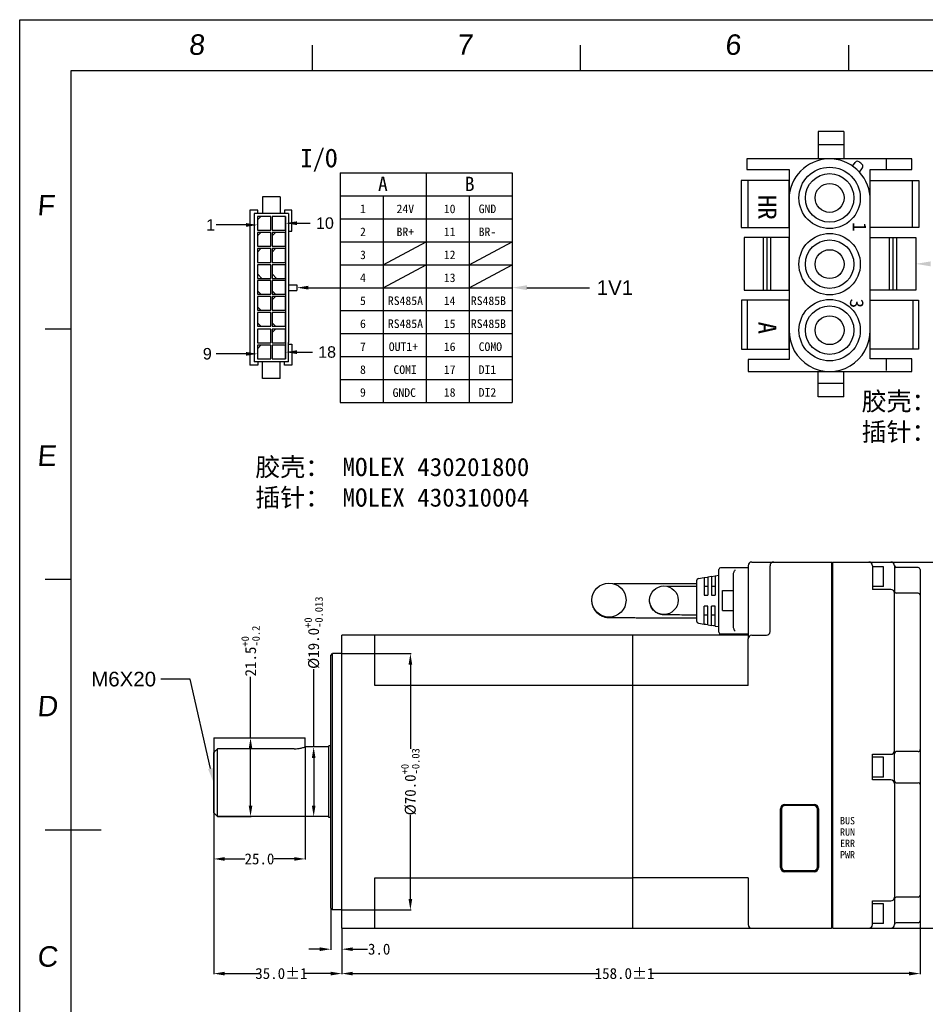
# Model space of a CAD drawing. Header units: millimetres. Extents: x 2650 to 3282, y 1607 to 2049.
# Tile 17 of 19: x 2650 to 2897, y 1780 to 2049. Entities that reach past the tile are written whole.
import ezdxf
from ezdxf import colors
from ezdxf.entities.mleader import LeaderData, LeaderLine
from ezdxf.enums import TextEntityAlignment as Align
from ezdxf.math import Vec2, Vec3

# ---------------------------------------------------------------- set-up
doc = ezdxf.new("R2010")
doc.units = ezdxf.units.MM
for name, color, linetype in [('0 @ 1', 7, 'Continuous'), ('_59898', 7, 'Continuous'), ('_9112', 7, 'Continuous'), ('_9568', 7, 'Continuous'), ('RAHMEN025', 7, 'Continuous'), ('图框', 5, 'Continuous'), ('标注', 4, 'Continuous')]:
    doc.layers.add(name, color=color, linetype=linetype)
doc.styles.get("Standard").update_dxf_attribs({"font": 'arial.ttf'})
doc.styles.add('style1', font='SimSun.ttf', dxfattribs={"height": 5})
doc.dimstyles.new('STANDARD$3', dxfattribs={"dimscale": 0, "dimtxt": 3.5, "dimasz": 2.5, "dimexe": 2, "dimexo": 0, "dimtad": 1, "dimtoh": 1, "dimdec": 4, "dimdsep": 46, "dimtxsty": 'Standard', "dimcen": 0.09, "dimclrd": 2, "dimclre": 2, "dimclrt": 3, "dimadec": 8, "dimazin": 2, "dimtfac": 1, "dimtdec": 4, "dimtmove": 0, "dimatfit": 3, "dimfxl": 1, "dimtolj": 1, "dimtzin": 0, "dimarcsym": 0})

# ---------------------------------------------------------------- blocks, each defined once
blk = doc.blocks.new('biaozhuntukuang-08')
at = {"layer": '图框'}
for p, q in [((3152.68, 168.32), (3152.68, -41.7)), ((3449.68, 168.32), (3152.68, 168.32))]:
    blk.add_line(p, q, dxfattribs=at)
at = {"layer": '标注', "color": 1}
for p, q in [((3145.61, -48.77), (3145.61, 175.39)), ((3145.61, 175.39), (3456.75, 175.39)), ((3186.1, 171.86), (3186.1, 168.32)), ((3223.22, 171.86), (3223.22, 168.32)), ((3260.35, 171.86), (3260.35, 168.32)), ((3149.14, 132.61), (3152.68, 132.61)), ((3149.14, 97.96), (3152.68, 97.96)), ((3149.14, 63.31), (3156.91, 63.31))]:
    blk.add_line(p, q, dxfattribs=at)
at = {"layer": 'RAHMEN025', "style": 'style1', "flags": 4}
for tag, p in [('设计', (3373.77, -23.48)), ('设计人', (3384.66, -23.48)), ('设计日期', (3395.48, -23.48)), ('审核', (3373.77, -28.72)), ('审核人', (3384.66, -28.72)), ('审核日期', (3395.48, -28.72)), ('确认', (3373.77, -33.96)), ('确认人', (3384.66, -33.96)), ('确认日期', (3395.48, -33.96)), ('图号', (3405.93, -33.78)), ('比例', (3405.93, -39.03)), ('重量', (3437.39, -39.06)), ('版本', (3343.3, -39.21)), ('标记', (3352.64, -39.21)), ('日期', (3362.11, -39.21)), ('姓名', (3367.25, -39.21)), ('线性', (3373.77, -39.21)), ('工艺', (3389.51, -39.21)), ('数量', (3421.38, -39.21))]:
    blk.add_attdef(tag, text='', height=1.5, dxfattribs=at).set_placement(p, align=Align.MIDDLE_CENTER)
at = {"layer": 'RAHMEN025', "color": 5, "style": 'style1', "width": 0.8, "flags": 4}
blk.add_attdef('PARTNUMBER', text='', height=2.12, dxfattribs=at).set_placement((3423.42, -34.16), align=Align.MIDDLE_CENTER)
at = {"layer": '图框', "style": 'style1'}
for tag, width, p in [('深圳步进科技有限公司', 0.6, (3426.93, -10.11)), ('PARTNAME', 0.8, (3427.04, -23.57))]:
    blk.add_attdef(tag, text='', height=4.24, dxfattribs=dict(at, width=width)).set_placement(p, align=Align.MIDDLE)
at = {"layer": '图框', "style": 'style1', "width": 0.5, "flags": 4}
for tag, p in [('MATERIAL', (3389.65, -7.62)), ('SURFACE', (3389.65, -12.97)), ('GENERAL-TOLERANCE', (3389.65, -18.18)), ('VERSION3', (3343.16, -23.48)), ('MARK3', (3352.56, -23.48)), ('DATE3', (3362.12, -23.48)), ('NAME3', (3367.31, -23.48)), ('VERSION2', (3343.16, -28.72)), ('MARK2', (3352.56, -28.72)), ('DATE2', (3362.12, -28.72)), ('NAME2', (3367.35, -28.72)), ('VERSION1', (3343.16, -33.96)), ('MARK1', (3352.56, -33.96)), ('DATE1', (3362.12, -33.96)), ('NAME1', (3367.35, -33.96)), ('SCALE', (3413.95, -39.21)), ('QUANTITY', (3430.07, -39.21)), ('WEIGHT', (3445.5, -39.08))]:
    blk.add_attdef(tag, text='', height=1.5, dxfattribs=at).set_placement(p, align=Align.MIDDLE_CENTER)
at = {"layer": '标注', "color": 1, "oblique": 5}
for s, p in [('8', (3168.98, 170.53)), ('7', (3206.1, 170.53)), ('6', (3243.23, 170.53)), ('F', (3147.99, 148.3)), ('E', (3147.99, 113.65)), ('D', (3147.99, 79)), ('C', (3147.99, 44.35))]:
    blk.add_text(s, height=2.83, dxfattribs=at).set_placement(p)
blk = doc.blocks.new('*D313')
at = {"color": 0, "linetype": 'Continuous', "lineweight": -2}
for p, q in [((2895.84, 1809.81), (2895.84, 1788.31)), ((2737.84, 1800.81), (2737.84, 1788.31)), ((2740.84, 1788.49), (2808.05, 1788.49)), ((2892.84, 1788.49), (2822.12, 1788.49))]:
    blk.add_line(p, q, dxfattribs=at)
at = {"color": 0}
for points in [[(2740.84, 1788.99), (2740.84, 1787.99), (2737.84, 1788.49)], [(2892.84, 1787.99), (2892.84, 1788.99), (2895.84, 1788.49)]]:
    blk.add_solid(points, dxfattribs=at)
at = {"layer": 'Defpoints', "color": 0}
for p in [(2895.84, 1809.87), (2737.84, 1800.87), (2895.84, 1788.49)]:
    blk.add_point(p, dxfattribs=at)
at = {"color": 0, "insert": (2815.09, 1790.02), "char_height": 3, "attachment_point": 2, "style": 'style1'}
blk.add_mtext('\\A1;158.0±1', dxfattribs=at)
blk = doc.blocks.new('_None')
blk = doc.blocks.new('*D314')
at = {"color": 0, "linetype": 'Continuous', "lineweight": -2}
for p, q in [((2702.84, 1832.31), (2702.84, 1788.31)), ((2737.84, 1800.81), (2737.84, 1788.31)), ((2705.84, 1788.49), (2715.32, 1788.49)), ((2734.84, 1788.49), (2727.35, 1788.49))]:
    blk.add_line(p, q, dxfattribs=at)
at = {"color": 0}
for points in [[(2705.84, 1788.99), (2705.84, 1787.99), (2702.84, 1788.49)], [(2734.84, 1787.99), (2734.84, 1788.99), (2737.84, 1788.49)]]:
    blk.add_solid(points, dxfattribs=at)
at = {"layer": 'Defpoints', "color": 0}
for p in [(2702.84, 1832.37), (2737.84, 1800.87), (2702.84, 1788.49)]:
    blk.add_point(p, dxfattribs=at)
at = {"color": 0, "insert": (2721.34, 1790.02), "char_height": 3, "attachment_point": 2, "style": 'style1'}
blk.add_mtext('\\A1;35.0±1', dxfattribs=at)
blk = doc.blocks.new('*D315')
at = {"color": 0, "linetype": 'Continuous', "lineweight": -2}
for p, q in [((2712.91, 1852.87), (2712.91, 1869.53)), ((2702.9, 1852.87), (2713.09, 1852.87)), ((2712.91, 1834.37), (2712.91, 1849.87)), ((2703.9, 1831.37), (2713.09, 1831.37))]:
    blk.add_line(p, q, dxfattribs=at)
at = {"color": 0}
for points in [[(2713.41, 1849.87), (2712.41, 1849.87), (2712.91, 1852.87)], [(2712.41, 1834.37), (2713.41, 1834.37), (2712.91, 1831.37)]]:
    blk.add_solid(points, dxfattribs=at)
at = {"layer": 'Defpoints', "color": 0}
for p in [(2702.84, 1852.87), (2712.91, 1852.87), (2703.84, 1831.37)]:
    blk.add_point(p, dxfattribs=at)
at = {"color": 0, "insert": (2710.39, 1869.62), "char_height": 3, "attachment_point": 1, "rotation": 90, "style": 'style1'}
blk.add_mtext('\\A1;21.5{\\H0.7x;\\S+0^ -0.2;}', dxfattribs=at)
blk = doc.blocks.new('*D316')
at = {"color": 0, "linetype": 'Continuous', "lineweight": -2}
for p, q in [((2730.16, 1850.37), (2730.16, 1871.6)), ((2734.27, 1850.37), (2729.98, 1850.37)), ((2730.16, 1847.37), (2730.16, 1834.37)), ((2734.27, 1831.37), (2729.98, 1831.37))]:
    blk.add_line(p, q, dxfattribs=at)
at = {"color": 0}
for points in [[(2730.66, 1847.37), (2729.66, 1847.37), (2730.16, 1850.37)], [(2729.66, 1834.37), (2730.66, 1834.37), (2730.16, 1831.37)]]:
    blk.add_solid(points, dxfattribs=at)
at = {"layer": 'Defpoints', "color": 0}
for p in [(2734.34, 1850.37), (2730.16, 1831.37), (2734.34, 1831.37)]:
    blk.add_point(p, dxfattribs=at)
at = {"color": 0, "insert": (2727.6, 1871.69), "char_height": 3, "attachment_point": 1, "rotation": 90, "style": 'style1'}
blk.add_mtext('\\A1;%%C19.0{\\H0.7x;\\S+0^ -0.013;}', dxfattribs=at)
blk = doc.blocks.new('*D317')
at = {"color": 0, "linetype": 'Continuous', "lineweight": -2}
for p, q in [((2737.9, 1875.87), (2756.76, 1875.87)), ((2756.58, 1872.87), (2756.58, 1849.86)), ((2756.58, 1808.87), (2756.58, 1831.88)), ((2737.9, 1805.87), (2756.76, 1805.87))]:
    blk.add_line(p, q, dxfattribs=at)
at = {"color": 0}
for points in [[(2757.08, 1872.87), (2756.08, 1872.87), (2756.58, 1875.87)], [(2756.08, 1808.87), (2757.08, 1808.87), (2756.58, 1805.87)]]:
    blk.add_solid(points, dxfattribs=at)
at = {"layer": 'Defpoints', "color": 0}
for p in [(2737.84, 1875.87), (2737.84, 1805.87), (2756.58, 1805.87)]:
    blk.add_point(p, dxfattribs=at)
at = {"color": 0, "insert": (2754.02, 1840.87), "char_height": 3, "attachment_point": 2, "rotation": 90, "style": 'style1'}
blk.add_mtext('\\A1;%%C70.0{\\H0.7x;\\S+0^ -0.03;}', dxfattribs=at)
blk = doc.blocks.new('*D318')
at = {"color": 0, "linetype": 'Continuous', "lineweight": -2}
for p, q in [((2881.9, 1900.87), (2902.78, 1900.87)), ((2902.6, 1897.87), (2902.6, 1855.76)), ((2902.6, 1803.87), (2902.6, 1845.75)), ((2887.9, 1800.87), (2902.78, 1800.87))]:
    blk.add_line(p, q, dxfattribs=at)
at = {"color": 0}
for points in [[(2903.1, 1897.87), (2902.1, 1897.87), (2902.6, 1900.87)], [(2902.1, 1803.87), (2903.1, 1803.87), (2902.6, 1800.87)]]:
    blk.add_solid(points, dxfattribs=at)
at = {"layer": 'Defpoints', "color": 0}
for p in [(2881.84, 1900.87), (2902.6, 1900.87), (2887.84, 1800.87)]:
    blk.add_point(p, dxfattribs=at)
at = {"color": 0, "insert": (2901.07, 1850.76), "char_height": 3, "attachment_point": 2, "rotation": 90, "style": 'style1'}
blk.add_mtext('\\A1;100.0', dxfattribs=at)
blk = doc.blocks.new('*D321')
at = {"color": 0, "linetype": 'Continuous', "lineweight": -2}
for p, q in [((2734.84, 1806.31), (2734.84, 1794.97)), ((2737.84, 1800.81), (2737.84, 1794.97)), ((2731.84, 1795.15), (2728.84, 1795.15)), ((2740.84, 1795.15), (2744.9, 1795.15))]:
    blk.add_line(p, q, dxfattribs=at)
at = {"color": 0}
for points in [[(2731.84, 1794.65), (2731.84, 1795.65), (2734.84, 1795.15)], [(2740.84, 1795.65), (2740.84, 1794.65), (2737.84, 1795.15)]]:
    blk.add_solid(points, dxfattribs=at)
at = {"layer": 'Defpoints', "color": 0}
for p in [(2734.84, 1806.37), (2737.84, 1800.87), (2734.84, 1795.15)]:
    blk.add_point(p, dxfattribs=at)
at = {"color": 0, "insert": (2744.99, 1796.68), "char_height": 3, "attachment_point": 1, "style": 'style1'}
blk.add_mtext('\\A1;3.0', dxfattribs=at)
blk = doc.blocks.new('*D926')
at = {"color": 0, "linetype": 'Continuous', "lineweight": -2}
for p, q in [((2727.84, 1850.31), (2727.84, 1819.62)), ((2702.84, 1848.76), (2702.84, 1819.62)), ((2705.84, 1819.8), (2711.33, 1819.8)), ((2724.84, 1819.8), (2719.34, 1819.8))]:
    blk.add_line(p, q, dxfattribs=at)
at = {"color": 0}
for points in [[(2705.84, 1820.3), (2705.84, 1819.3), (2702.84, 1819.8)], [(2724.84, 1819.3), (2724.84, 1820.3), (2727.84, 1819.8)]]:
    blk.add_solid(points, dxfattribs=at)
at = {"layer": 'Defpoints', "color": 0}
for p in [(2727.84, 1850.37), (2702.84, 1848.83), (2702.84, 1819.8)]:
    blk.add_point(p, dxfattribs=at)
at = {"color": 0, "insert": (2715.34, 1819.8), "char_height": 3, "attachment_point": 5, "style": 'style1'}
blk.add_mtext('\\A1;25.0', dxfattribs=at)

msp = doc.modelspace()

# ---------------------------------------------------------------- linework, layer by layer
for p, q in [((2874.99, 2018.47), (2867.99, 2018.47)), ((2867.99, 2018.47), (2867.99, 2010.95)), ((2874.99, 2018.47), (2874.99, 2010.9)), ((2874.99, 2014.82), (2867.99, 2014.82)), ((2893.59, 2010.95), (2848.49, 2010.95)), ((2848.49, 2010.95), (2848.49, 2008.08)), ((2877.39, 2008.99), (2878.12, 2010)), ((2879.28, 2007.34), (2880.1, 2008.47)), ((2886.58, 2011), (2886.58, 2008.14)), ((2893.59, 2008.08), (2893.59, 2010.95)), ((2848.49, 2008.08), (2860.07, 2008.08)), ((2860.07, 2008.08), (2860.07, 1956.17)), ((2882.18, 1956.35), (2882.18, 2008.08)), ((2882.2, 2008.08), (2893.59, 2008.08)), ((2848.8, 2004.98), (2848.8, 1992.19)), ((2893.66, 2004.98), (2893.66, 1992.19)), ((2720.99, 2000.56), (2716.16, 2000.56)), ((2716.16, 2000.56), (2716.16, 1996.07)), ((2720.99, 2000.56), (2720.99, 1996.05)), ((2714.94, 1996.97), (2712.74, 1996.97)), ((2712.74, 1996.97), (2712.74, 1954.62)), ((2723.25, 1996.07), (2713.94, 1996.07)), ((2713.94, 1996.07), (2713.94, 1955.52)), ((2718.42, 1995.26), (2714.8, 1995.26)), ((2715.72, 1995.26), (2714.8, 1994.32)), ((2714.8, 1995.26), (2714.8, 1991.52)), ((2714.94, 1996.07), (2714.94, 1996.97)), ((2716.18, 1996.07), (2714.94, 1996.07)), ((2718.42, 1991.52), (2718.42, 1995.26)), ((2722.44, 1995.26), (2718.82, 1995.26)), ((2718.82, 1995.26), (2718.82, 1991.52)), ((2724.19, 1996.92), (2722.18, 1996.92)), ((2722.18, 1996.92), (2722.18, 1996.09)), ((2722.44, 1991.52), (2722.44, 1995.26)), ((2722.44, 1995.26), (2722.44, 1956.33)), ((2723.25, 1996.07), (2723.25, 1960.86)), ((2724.19, 1991.22), (2724.19, 1996.92)), ((2714.8, 1991.52), (2718.42, 1991.52)), ((2718.42, 1990.86), (2714.8, 1990.86)), ((2714.8, 1990.86), (2714.8, 1987.12)), ((2715.72, 1990.86), (2714.8, 1989.91)), ((2718.42, 1987.12), (2718.42, 1990.86)), ((2718.82, 1991.52), (2722.44, 1991.52)), ((2722.44, 1990.86), (2718.82, 1990.86)), ((2718.82, 1990.86), (2718.82, 1987.12)), ((2719.74, 1990.86), (2718.82, 1989.91)), ((2722.44, 1987.12), (2722.44, 1990.86)), ((2723.23, 1991.22), (2724.19, 1991.22)), ((2714.8, 1987.12), (2718.42, 1987.12)), ((2718.82, 1987.12), (2722.44, 1987.12)), ((2852.92, 1989.48), (2852.92, 1975.1)), ((2853.92, 1989.48), (2853.92, 1975.1)), ((2854.92, 1989.48), (2854.92, 1975.1)), ((2887.43, 1989.48), (2887.43, 1975.1)), ((2888.43, 1989.48), (2888.43, 1975.1)), ((2889.43, 1989.48), (2889.43, 1975.1)), ((2718.42, 1986.44), (2714.8, 1986.44)), ((2714.8, 1986.44), (2714.8, 1982.7)), ((2715.72, 1986.44), (2714.8, 1985.49)), ((2718.42, 1982.7), (2718.42, 1986.44)), ((2722.44, 1986.44), (2718.82, 1986.44)), ((2718.82, 1986.44), (2718.82, 1982.7)), ((2719.74, 1986.44), (2718.82, 1985.49)), ((2722.44, 1982.7), (2722.44, 1986.44)), ((2714.8, 1982.7), (2718.42, 1982.7)), ((2718.42, 1982.05), (2714.8, 1982.05)), ((2714.8, 1982.05), (2714.8, 1978.31)), ((2718.42, 1978.31), (2718.42, 1982.05)), ((2718.82, 1982.7), (2722.44, 1982.7)), ((2722.44, 1982.05), (2718.82, 1982.05)), ((2718.82, 1982.05), (2718.82, 1978.31)), ((2722.44, 1978.31), (2722.44, 1982.05)), ((2716, 1978.31), (2714.8, 1979.54)), ((2720.02, 1978.31), (2718.82, 1979.54)), ((2714.8, 1978.31), (2718.42, 1978.31)), ((2718.42, 1977.76), (2714.8, 1977.76)), ((2714.8, 1977.76), (2714.8, 1974.02)), ((2718.42, 1974.02), (2718.42, 1977.76)), ((2718.82, 1978.31), (2722.44, 1978.31)), ((2722.44, 1977.76), (2718.82, 1977.76)), ((2718.82, 1977.76), (2718.82, 1974.02)), ((2722.44, 1974.02), (2722.44, 1977.76)), ((2723.25, 1976.58), (2725.6, 1976.58)), ((2725.6, 1976.58), (2725.6, 1975.01)), ((2715.72, 1974.02), (2714.8, 1974.97)), ((2714.8, 1974.02), (2718.42, 1974.02)), ((2719.74, 1974.02), (2718.82, 1974.97)), ((2718.82, 1974.02), (2722.44, 1974.02)), ((2723.25, 1975.01), (2725.6, 1975.01)), ((2718.42, 1973.37), (2714.8, 1973.37)), ((2714.8, 1973.37), (2714.8, 1969.64)), ((2718.42, 1969.64), (2718.42, 1973.37)), ((2722.44, 1973.37), (2718.82, 1973.37)), ((2718.82, 1973.37), (2718.82, 1969.64)), ((2719.74, 1973.37), (2718.82, 1972.43)), ((2722.44, 1969.64), (2722.44, 1973.37)), ((2848.61, 1972.39), (2848.61, 1959.04)), ((2893.85, 1972.39), (2893.85, 1959.04)), ((2715.72, 1969.64), (2714.8, 1970.58)), ((2714.8, 1969.64), (2718.42, 1969.64)), ((2718.42, 1969.02), (2714.8, 1969.02)), ((2714.8, 1969.02), (2714.8, 1965.28)), ((2718.42, 1965.28), (2718.42, 1969.02)), ((2718.82, 1969.64), (2722.44, 1969.64)), ((2722.44, 1969.02), (2718.82, 1969.02)), ((2718.82, 1969.02), (2718.82, 1965.28)), ((2722.44, 1965.28), (2722.44, 1969.02)), ((2715.72, 1965.28), (2714.8, 1966.23)), ((2715.72, 1965.28), (2714.8, 1966.23)), ((2719.74, 1965.28), (2718.82, 1966.23)), ((2714.8, 1965.28), (2718.42, 1965.28)), ((2718.42, 1964.45), (2714.8, 1964.45)), ((2714.8, 1964.45), (2714.8, 1960.71)), ((2718.42, 1960.71), (2718.42, 1964.45)), ((2718.82, 1965.28), (2722.44, 1965.28)), ((2722.44, 1964.45), (2718.82, 1964.45)), ((2718.82, 1964.45), (2718.82, 1960.71)), ((2719.74, 1964.45), (2718.82, 1963.51)), ((2722.44, 1960.71), (2722.44, 1964.45)), ((2714.8, 1960.71), (2718.42, 1960.71)), ((2718.42, 1960.06), (2714.8, 1960.06)), ((2714.8, 1960.06), (2714.8, 1956.33)), ((2715.72, 1960.06), (2714.8, 1959.12)), ((2718.42, 1956.33), (2718.42, 1960.06)), ((2718.82, 1960.71), (2722.44, 1960.71)), ((2722.44, 1960.06), (2718.82, 1960.06)), ((2718.82, 1960.06), (2718.82, 1956.33)), ((2722.44, 1956.33), (2722.44, 1960.06)), ((2723.23, 1960.37), (2724.19, 1960.37)), ((2723.25, 1955.52), (2723.25, 1960.86)), ((2724.19, 1960.37), (2724.19, 1954.66)), ((2714.94, 1954.62), (2712.74, 1954.62)), ((2723.25, 1955.52), (2713.94, 1955.52)), ((2714.8, 1956.33), (2718.42, 1956.33)), ((2716.18, 1955.52), (2714.94, 1955.52)), ((2714.94, 1955.52), (2714.94, 1954.62)), ((2716.16, 1951.03), (2716.16, 1955.52)), ((2718.82, 1956.33), (2722.44, 1956.33)), ((2720.99, 1951.03), (2720.99, 1955.54)), ((2722.18, 1954.66), (2722.18, 1955.5)), ((2724.19, 1954.66), (2722.18, 1954.66)), ((2860.07, 1956.17), (2848.87, 1956.17)), ((2848.87, 1956.17), (2848.87, 1952.9)), ((2893.59, 1956.35), (2882.2, 1956.35)), ((2886.57, 1956.15), (2886.57, 1953.16)), ((2893.59, 1952.9), (2893.59, 1956.35)), ((2848.87, 1952.9), (2893.59, 1952.9)), ((2867.99, 1945.95), (2867.99, 1952.9)), ((2874.99, 1945.95), (2874.99, 1952.9)), ((2720.99, 1951.03), (2716.16, 1951.03)), ((2874.99, 1949.59), (2867.99, 1949.59)), ((2874.99, 1945.95), (2867.99, 1945.95))]:
    msp.add_line(p, q)
at = {"color": 7}
for p, q in [((2737.36, 2007.15), (2784.4, 2007.15)), ((2737.36, 2007.15), (2737.36, 1944.43)), ((2760.88, 2007.15), (2760.88, 1944.43)), ((2784.4, 2007.15), (2784.4, 1944.43)), ((2737.36, 2000.88), (2760.88, 2000.88)), ((2749.12, 2000.88), (2749.12, 1944.43)), ((2760.88, 2000.88), (2784.4, 2000.88)), ((2772.64, 2000.88), (2772.64, 1944.43)), ((2772.64, 2000.88), (2772.64, 1944.43)), ((2784.4, 2000.88), (2784.4, 1944.43)), ((2737.36, 1994.61), (2760.88, 1994.61)), ((2760.88, 1994.61), (2784.4, 1994.61)), ((2737.36, 1988.34), (2760.88, 1988.34)), ((2749.12, 1982.07), (2760.88, 1988.34)), ((2760.88, 1988.34), (2784.4, 1988.34)), ((2772.64, 1982.07), (2784.4, 1988.34)), ((2737.36, 1982.07), (2760.88, 1982.07)), ((2749.12, 1975.79), (2760.88, 1982.07)), ((2760.88, 1982.07), (2784.4, 1982.07)), ((2772.64, 1975.79), (2784.4, 1982.07)), ((2737.36, 1975.79), (2760.88, 1975.79)), ((2760.88, 1975.79), (2784.4, 1975.79)), ((2737.36, 1969.52), (2760.88, 1969.52)), ((2760.88, 1969.52), (2784.4, 1969.52)), ((2737.36, 1963.25), (2760.88, 1963.25)), ((2760.88, 1963.25), (2784.4, 1963.25)), ((2737.36, 1956.98), (2760.88, 1956.98)), ((2760.88, 1956.98), (2784.4, 1956.98)), ((2737.36, 1950.71), (2760.88, 1950.71)), ((2760.88, 1950.71), (2784.4, 1950.71)), ((2737.36, 1944.43), (2760.88, 1944.43)), ((2760.88, 1944.43), (2784.4, 1944.43))]:
    msp.add_line(p, q, dxfattribs=at)
at = {"color": 7, "linetype": 'ByBlock', "lineweight": -2}
msp.add_line((2737.36, 1975.79), (2737.36, 1975.79), dxfattribs=at)
at = {"color": 7, "linetype": 'Continuous'}
for p, q in [((2849.84, 1900.87), (2871.64, 1900.87)), ((2871.64, 1900.87), (2871.64, 1800.87)), ((2871.84, 1900.67), (2871.64, 1900.87)), ((2871.84, 1900.67), (2872.04, 1900.87)), ((2872.04, 1800.87), (2872.04, 1900.87)), ((2872.04, 1900.87), (2887.84, 1900.87)), ((2840.84, 1881.71), (2840.84, 1898.82)), ((2848.84, 1899.32), (2841.34, 1899.32)), ((2848.84, 1899.87), (2848.84, 1879.88)), ((2854.84, 1881.87), (2854.84, 1899.87)), ((2871.84, 1900.67), (2871.84, 1801.07)), ((2882.84, 1899.87), (2882.84, 1893.37)), ((2885.84, 1899.57), (2882.84, 1899.57)), ((2885.84, 1894.17), (2885.84, 1899.57)), ((2888.84, 1899.87), (2888.84, 1892.87)), ((2895.34, 1899.37), (2889.34, 1899.37)), ((2895.84, 1898.87), (2895.84, 1802.87)), ((2834.84, 1884.65), (2834.84, 1895.88)), ((2835.25, 1896.37), (2836.84, 1896.63)), ((2836.84, 1896.62), (2837.84, 1896.78)), ((2836.84, 1896.63), (2836.84, 1891.83)), ((2837.84, 1896.8), (2838.84, 1896.97)), ((2837.84, 1896.8), (2837.84, 1891.83)), ((2838.84, 1896.95), (2839.84, 1897.12)), ((2838.84, 1896.97), (2838.84, 1891.83)), ((2839.84, 1897.13), (2840.84, 1897.3)), ((2839.84, 1897.13), (2839.84, 1891.83)), ((2844.84, 1883.29), (2844.84, 1897.4)), ((2834.84, 1894.88), (2825.84, 1894.88)), ((2837.84, 1894.2), (2836.84, 1894.2)), ((2839.84, 1894.2), (2838.84, 1894.2)), ((2841.84, 1887.67), (2841.84, 1893.07)), ((2841.84, 1893.07), (2844.84, 1893.07)), ((2885.84, 1894.17), (2882.84, 1894.17)), ((2887.84, 1893.37), (2882.84, 1893.37)), ((2836.84, 1891.83), (2837.84, 1891.83)), ((2838.84, 1891.83), (2839.84, 1891.83)), ((2888.84, 1849.37), (2888.84, 1892.46)), ((2895.34, 1892.37), (2889.3, 1892.37)), ((2836.84, 1883.95), (2836.84, 1888.83)), ((2837.84, 1888.83), (2836.84, 1888.83)), ((2837.84, 1883.78), (2837.84, 1888.83)), ((2838.84, 1883.62), (2838.84, 1888.83)), ((2839.84, 1888.83), (2838.84, 1888.83)), ((2839.84, 1883.45), (2839.84, 1888.83)), ((2841.84, 1887.67), (2844.84, 1887.67)), ((2834.84, 1885.58), (2825.84, 1885.58)), ((2837.84, 1886.4), (2836.84, 1886.4)), ((2839.84, 1886.4), (2838.84, 1886.4)), ((2835.25, 1884.16), (2836.84, 1883.89)), ((2836.84, 1883.95), (2837.84, 1883.78)), ((2836.84, 1883.89), (2836.84, 1883.91)), ((2837.84, 1883.75), (2836.84, 1883.91)), ((2837.84, 1883.73), (2837.84, 1883.75)), ((2837.84, 1883.73), (2838.84, 1883.56)), ((2838.84, 1883.62), (2839.84, 1883.45)), ((2838.84, 1883.56), (2838.84, 1883.58)), ((2839.84, 1883.41), (2838.84, 1883.58)), ((2839.84, 1883.39), (2839.84, 1883.41)), ((2839.84, 1883.39), (2840.84, 1883.23)), ((2817.34, 1800.87), (2817.34, 1880.87)), ((2848.84, 1880.87), (2817.34, 1880.87)), ((2848.84, 1881.21), (2841.34, 1881.21)), ((2848.84, 1867.12), (2848.84, 1879.87)), ((2849.84, 1880.87), (2853.84, 1880.87)), ((2848.84, 1867.12), (2817.34, 1867.12)), ((2882.84, 1848.37), (2887.84, 1848.37)), ((2882.84, 1841.37), (2882.84, 1848.37)), ((2885.84, 1847.57), (2882.84, 1847.57)), ((2885.84, 1842.17), (2885.84, 1847.57)), ((2888.84, 1840.49), (2888.84, 1849.25)), ((2895.34, 1849.14), (2889.34, 1849.14)), ((2885.84, 1842.17), (2882.84, 1842.17)), ((2887.84, 1841.37), (2882.84, 1841.37)), ((2888.84, 1840.37), (2888.84, 1809.37)), ((2889.34, 1840.61), (2895.34, 1840.61)), ((2858.87, 1834.7), (2866.87, 1834.7)), ((2858.87, 1834.5), (2866.87, 1834.5)), ((2866.77, 1834.4), (2858.97, 1834.4)), ((2857.67, 1817.5), (2857.67, 1833.5)), ((2857.87, 1817.5), (2857.87, 1833.5)), ((2857.97, 1833.4), (2857.97, 1817.6)), ((2867.77, 1817.6), (2867.77, 1833.4)), ((2867.87, 1833.5), (2867.87, 1817.5)), ((2868.07, 1833.5), (2868.07, 1817.5)), ((2866.87, 1816.5), (2858.87, 1816.5)), ((2866.87, 1816.3), (2858.87, 1816.3)), ((2858.97, 1816.6), (2866.77, 1816.6)), ((2848.84, 1814.62), (2817.34, 1814.62)), ((2848.84, 1814.62), (2848.84, 1801.87)), ((2882.84, 1808.37), (2887.84, 1808.37)), ((2882.84, 1801.87), (2882.84, 1808.37)), ((2885.84, 1807.57), (2882.84, 1807.57)), ((2885.84, 1802.17), (2885.84, 1807.57)), ((2888.84, 1809.06), (2888.84, 1809.36)), ((2888.84, 1808.87), (2888.84, 1801.87)), ((2895.34, 1809.37), (2889.3, 1809.37)), ((2885.84, 1802.17), (2882.84, 1802.17)), ((2895.34, 1802.37), (2889.34, 1802.37)), ((2817.34, 1800.87), (2871.64, 1800.87)), ((2871.84, 1801.07), (2871.64, 1800.87)), ((2871.84, 1801.07), (2872.04, 1800.87)), ((2872.04, 1800.87), (2887.84, 1800.87))]:
    msp.add_line(p, q, dxfattribs=at)
for points in [[(2846.93, 2005.07), (2846.93, 1992.19), (2860.07, 1992.19), (2860.07, 2005.07)], [(2895.53, 2005.07), (2895.53, 1992.19), (2882.2, 1992.19), (2882.2, 2005.07)], [(2847.77, 1989.48), (2847.77, 1975.1), (2860.07, 1975.1), (2860.07, 1989.48)], [(2894.69, 1989.48), (2894.69, 1975.1), (2882.18, 1975.1), (2882.18, 1989.48)], [(2847.02, 1972.39), (2847.02, 1959.04), (2860.07, 1959.04), (2860.07, 1972.39)], [(2895.44, 1972.39), (2895.44, 1959.04), (2882.18, 1959.04), (2882.18, 1972.39)]]:
    msp.add_lwpolyline(points, close=True)
at = {"color": 7, "linetype": 'ByBlock', "lineweight": -2}
msp.add_lwpolyline([(2728.74, 1975.79), (2737.36, 1975.79)], dxfattribs=at)
for centre, radius in [((2871.12, 2000.3), 8.38), ((2871.12, 2000.3), 6.63), ((2871.12, 2000.3), 3.95), ((2871.12, 1982.21), 8.38), ((2871.12, 1982.21), 6.63), ((2871.12, 1982.21), 3.95), ((2871.12, 1964.18), 8.38), ((2871.12, 1964.18), 6.63), ((2871.12, 1964.18), 3.95)]:
    msp.add_circle(centre, radius)
at = {"color": 7, "linetype": 'Continuous'}
for centre, radius in [((2810.84, 1890.49), 4.65), ((2825.84, 1890.45), 3.9)]:
    msp.add_circle(centre, radius, dxfattribs=at)
for centre, radius, start, end in [((2871.1, 1999.87), 11.08, 358.5254, 174.0337), ((2878.73, 2009.56), 0.75, 51.7856, 144.1986), ((2871.1, 1999.87), 13.08, 47.1231, 51.7856), ((2879.49, 2008.91), 0.75, 324.1986, 47.1231), ((2871.12, 1963.95), 11.05, 178.8316, 1.1684)]:
    msp.add_arc(centre, radius, start, end)
for centre, radius, start, end in [((2849.84, 1899.87), 1, 90, 180), ((2855.84, 1899.87), 1, 90, 180), ((2881.84, 1899.87), 1, 0, 90), ((2887.84, 1899.87), 1, 0, 90), ((2841.34, 1898.82), 0.5, 90, 180), ((2889.34, 1899.87), 0.5, 180, 270), ((2895.34, 1898.87), 0.5, 0, 90), ((2835.34, 1895.88), 0.5, 99.4623, 180), ((2887.84, 1892.37), 1, 0, 90), ((2889.34, 1892.87), 0.5, 180, 266.3552), ((2895.34, 1891.87), 0.5, 0, 90), ((2835.34, 1884.65), 0.5, 180, 260.5377), ((2841.34, 1881.71), 0.5, 180, 270), ((2849.84, 1879.87), 1, 90, 180), ((2853.84, 1881.87), 1, 270, 360), ((2887.84, 1849.37), 1, 270, 360), ((2889.34, 1848.64), 0.5, 90, 180), ((2887.84, 1840.37), 1, 0, 90), ((2889.34, 1841.11), 0.5, 180, 270), ((2895.34, 1840.11), 0.5, 0, 90), ((2858.87, 1833.5), 1.2, 90, 180), ((2858.87, 1833.5), 1, 90, 180), ((2858.97, 1833.4), 1, 90, 180), ((2866.77, 1833.4), 1, 0, 90), ((2866.87, 1833.5), 1.2, 0, 90), ((2866.87, 1833.5), 1, 0, 90), ((2858.87, 1817.5), 1.2, 180, 270), ((2858.87, 1817.5), 1, 180, 270), ((2858.97, 1817.6), 1, 180, 270), ((2866.77, 1817.6), 1, 270, 360), ((2866.87, 1817.5), 1.2, 270, 360), ((2866.87, 1817.5), 1, 270, 360), ((2895.34, 1809.87), 0.5, 270, 360), ((2887.84, 1809.37), 1, 270, 360), ((2889.34, 1808.87), 0.5, 93.6448, 180), ((2849.84, 1801.87), 1, 180, 270), ((2881.84, 1801.87), 1, 270, 360), ((2887.84, 1801.87), 1, 270, 360), ((2889.34, 1801.87), 0.5, 90, 180), ((2895.34, 1802.87), 0.5, 270, 360)]:
    msp.add_arc(centre, radius, start, end, dxfattribs=at)
for points, knots in [([(2844.84, 1897.4), (2844.84, 1897.54), (2844.87, 1897.8), (2844.99, 1898.16), (2845.13, 1898.42), (2845.25, 1898.6), (2845.31, 1898.68), (2845.34, 1898.72)], [0, 0, 0, 0, 0.291598, 0.555257, 0.79181, 0.899681, 1, 1, 1, 1]), ([(2825.84, 1894.88), (2824.41, 1894.88), (2821.67, 1894.88), (2817.86, 1894.89), (2814.72, 1894.9), (2812.89, 1894.92), (2812.14, 1894.92)], [0, 0, 0, 0, 0.312653, 0.598974, 0.834894, 1, 1, 1, 1]), ([(2834.83, 1894.2), (2833.98, 1894.2), (2832.35, 1894.2), (2830.08, 1894.21), (2828.23, 1894.22), (2827.15, 1894.23), (2826.7, 1894.23)], [0, 0, 0, 0, 0.316156, 0.601204, 0.834929, 1, 1, 1, 1]), ([(2825.84, 1885.58), (2824.6, 1885.58), (2822.2, 1885.58), (2819.28, 1885.59), (2817.11, 1885.59), (2815.67, 1885.6), (2814.38, 1885.61), (2813.27, 1885.61), (2812.34, 1885.62), (2811.62, 1885.63), (2811.05, 1885.64), (2810.55, 1885.65), (2809.93, 1885.72), (2809.16, 1885.93), (2808.33, 1886.35), (2807.59, 1886.93), (2806.98, 1887.65), (2806.53, 1888.47), (2806.25, 1889.37), (2806.19, 1889.99), (2806.19, 1890.31)], [0, 0, 0, 0, 0.166328, 0.322352, 0.393468, 0.458515, 0.516515, 0.566617, 0.608142, 0.640675, 0.664465, 0.684275, 0.70834, 0.748598, 0.790345, 0.832224, 0.874138, 0.916082, 0.95803, 1, 1, 1, 1]), ([(2834.83, 1886.4), (2834.02, 1886.4), (2832.45, 1886.4), (2830.56, 1886.41), (2829.19, 1886.41), (2828.31, 1886.42), (2827.54, 1886.42), (2826.9, 1886.43), (2826.4, 1886.43), (2826.05, 1886.44), (2825.82, 1886.45), (2825.6, 1886.45), (2825.25, 1886.49), (2824.74, 1886.59), (2824.17, 1886.81), (2823.62, 1887.12), (2823.13, 1887.52), (2822.57, 1888.15), (2822.07, 1889.09), (2821.94, 1889.93), (2821.94, 1890.35)], [0, 0, 0, 0, 0.162188, 0.310007, 0.375615, 0.434319, 0.48525, 0.527716, 0.5613, 0.58628, 0.596349, 0.607124, 0.628843, 0.667708, 0.709068, 0.750635, 0.792246, 0.833888, 0.916923, 1, 1, 1, 1]), ([(2845.34, 1881.95), (2845.31, 1881.99), (2845.25, 1882.07), (2845.13, 1882.25), (2844.99, 1882.51), (2844.87, 1882.88), (2844.84, 1883.15), (2844.84, 1883.29)], [0, 0, 0, 0, 0.100582, 0.208651, 0.445413, 0.708963, 1, 1, 1, 1]), ([(2895.53, 1849.17), (2895.62, 1849.21), (2895.78, 1849.34), (2895.84, 1849.54), (2895.84, 1849.64)], [0, 0, 0, 0, 0.499879, 1, 1, 1, 1])]:
    msp.add_open_spline(points, degree=3, knots=knots, dxfattribs=at)
msp.add_open_spline([(2895.34, 1849.14), (2895.4, 1849.14), (2895.47, 1849.15), (2895.53, 1849.17)], degree=3, dxfattribs=at)
at = {"color": 7}
for points in [[(2898.69, 1981.62), (2894.69, 1982.29), (2898.69, 1982.96)], [(2728.74, 1975.27), (2725.6, 1975.79), (2728.74, 1976.32)]]:
    msp.add_solid(points, dxfattribs=at)
at = {"layer": '_59898', "color": 7, "linetype": 'Continuous'}
for p, q in [((2703.84, 1831.37), (2703.84, 1849.89)), ((2724.84, 1849.89), (2703.84, 1849.89)), ((2734.34, 1850.37), (2727.84, 1850.37)), ((2734.34, 1831.07), (2734.34, 1850.67)), ((2734.84, 1850.67), (2734.34, 1850.67)), ((2702.84, 1832.37), (2702.84, 1848.83)), ((2702.84, 1832.37), (2703.84, 1831.37)), ((2734.34, 1831.37), (2703.84, 1831.37)), ((2734.84, 1831.07), (2734.34, 1831.07))]:
    msp.add_line(p, q, dxfattribs=at)
msp.add_arc((2855.25, 1706.17), 208.76, 136.4923, 136.8924, dxfattribs=at)
msp.add_open_spline([(2724.84, 1849.89), (2725.22, 1849.89), (2725.93, 1849.93), (2726.94, 1850.11), (2727.55, 1850.28), (2727.84, 1850.37)], degree=3, knots=[0, 0, 0, 0, 0.37867, 0.701254, 1, 1, 1, 1], dxfattribs=at)
at = {"layer": '_9112', "color": 7, "linetype": 'Continuous'}
for p, q in [((2702.84, 1852.87), (2702.84, 1848.83)), ((2702.84, 1852.87), (2727.84, 1852.87)), ((2727.84, 1850.37), (2727.84, 1852.87))]:
    msp.add_line(p, q, dxfattribs=at)
at = {"layer": '_9568', "color": 7, "linetype": 'Continuous'}
for p, q in [((2737.84, 1800.87), (2737.84, 1880.87)), ((2817.34, 1880.87), (2737.84, 1880.87)), ((2746.84, 1867.12), (2746.84, 1880.87)), ((2817.34, 1800.87), (2817.34, 1880.87)), ((2734.84, 1875.37), (2735.34, 1875.87)), ((2734.84, 1806.37), (2734.84, 1875.37)), ((2735.34, 1805.87), (2735.34, 1875.87)), ((2737.84, 1875.87), (2735.34, 1875.87)), ((2817.34, 1867.12), (2746.84, 1867.12)), ((2746.84, 1800.87), (2746.84, 1814.62)), ((2746.84, 1814.62), (2817.34, 1814.62)), ((2734.84, 1806.37), (2735.34, 1805.87)), ((2737.84, 1805.87), (2735.34, 1805.87)), ((2737.84, 1800.87), (2817.34, 1800.87))]:
    msp.add_line(p, q, dxfattribs=at)

# ---------------------------------------------------------------- block references
at = {"layer": '标注', "xscale": 1.97331985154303, "yscale": 1.97331985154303, "zscale": 1.97331985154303}
msp.add_blockref('biaozhuntukuang-08', (-3557.45, 1702.86), dxfattribs=at)

# ---------------------------------------------------------------- texts
at = {"color": 1, "insert": (2726.46, 2013.65), "char_height": 5, "width": 25.3017, "attachment_point": 1, "style": 'style1'}
msp.add_mtext('{\\C7;I/O}', dxfattribs=at)
at = {"width": 6.1273, "attachment_point": 1, "rotation": 270, "style": 'style1'}
for s, insert, char_height in [('HR', (2856.6, 2001.13), 5), ('1', (2881.2, 1993.7), 3.75), ('3', (2880.43, 1972.77), 3.75), ('A', (2856.6, 1966.52), 5)]:
    msp.add_mtext(s, dxfattribs=dict(at, insert=insert, char_height=char_height))
at = {"layer": '0 @ 1', "color": 7, "attachment_point": 1, "style": 'style1'}
for s, insert, char_height, width in [('A', (2747.73, 2006.08), 3.92, 7.9165), ('B', (2771.45, 2006.08), 3.92, 7.9165), ('1', (2742.82, 1998.49), 2.35, 7.9165), ('24V', (2752.8, 1998.49), 2.352, 7.9165), ('10', (2765.71, 1998.49), 2.352, 7.9165), ('GND', (2775.23, 1998.49), 2.352, 7.9165), ('2', (2742.82, 1992.21), 2.35, 7.9165), ('BR+', (2752.8, 1992.21), 2.352, 7.9165), ('11', (2765.71, 1992.21), 2.352, 7.9165), ('BR-', (2775.23, 1992.21), 2.352, 7.9165), ('3', (2742.82, 1985.94), 2.35, 7.9165), ('12', (2765.71, 1985.94), 2.352, 7.9165), ('4', (2742.82, 1979.67), 2.35, 7.9165), ('13', (2765.71, 1979.67), 2.352, 7.9165), ('RS485A', (2750.43, 1973.4), 2.352, 7.9165), ('RS485B', (2773.1, 1973.4), 2.352, 7.9165), ('5', (2742.82, 1973.4), 2.35, 7.9165), ('14', (2765.71, 1973.4), 2.352, 7.9165), ('6', (2742.82, 1967.13), 2.35, 7.9165), ('RS485A', (2750.43, 1967.13), 2.352, 7.9165), ('15', (2765.71, 1967.13), 2.352, 7.9165), ('RS485B', (2773.1, 1967.13), 2.352, 7.9165), ('7', (2742.82, 1960.85), 2.35, 7.9165), ('OUT1+', (2750.68, 1960.85), 2.352, 7.9165), ('16', (2765.71, 1960.85), 2.352, 7.9165), ('COMO', (2775.23, 1960.85), 2.352, 7.9165), ('8', (2742.82, 1954.58), 2.35, 7.9165), ('COMI', (2751.95, 1954.58), 2.352, 7.9165), ('17', (2765.71, 1954.58), 2.352, 7.9165), ('DI1', (2775.23, 1954.58), 2.352, 7.9165), ('9', (2742.82, 1948.37), 2.35, 7.9165), ('GNDC', (2751.71, 1948.31), 2.352, 7.9165), ('18', (2765.71, 1948.37), 2.352, 7.9165), ('DI2', (2775.23, 1948.37), 2.352, 7.9165), ('胶壳： 上忆 C6350HM-3P-V0\\P插针： 上忆 C6350M-TBe (公)', (2879.86, 1947.27), 5, 96.178), ('胶壳： {\\C256;MOLEX 430201800}\\P插针： {\\C256;MOLEX 430310004}', (2714.2, 1929.33), 5, 96.178)]:
    msp.add_mtext(s, dxfattribs=dict(at, insert=insert, char_height=char_height, width=width))
at = {"layer": '0 @ 1', "color": 1, "char_height": 2, "width": 8.6068, "attachment_point": 1, "style": 'style1'}
for s, insert in [('BUS', (2873.97, 1831.25)), ('RUN', (2873.97, 1828.15)), ('ERR', (2873.97, 1825.05)), ('PWR', (2873.97, 1821.95))]:
    msp.add_mtext(s, dxfattribs=dict(at, insert=insert))

# ---------------------------------------------------------------- dimensions: what is measured, and where the dimension line sits
at = {"color": 3, "linetype": 'Continuous'}
for base, p1, p2, angle, text, override, picture, middle in [((2730.16, 1831.37), (2734.34, 1850.37), (2734.34, 1831.37), 270, '%%C<>{\\H0.7x;\\S+0^ -0.013;}', {"dimscale": 1, "dimtxt": 3, "dimasz": 3, "dimexe": 0.18, "dimexo": 0.0625, "dimgap": 0.09, "dimtad": 0, "dimtoh": 0, "dimdec": 1, "dimzin": 0, "dimtxsty": 'Standard', "dimblk2": 'None', "dimclrd": 0, "dimclre": 0, "dimclrt": 0, "dimadec": 0, "dimazin": 0, "dimtdec": 1, "dimtofl": 0}, '*D316', (2730.16, 1881.41)), ((2712.91, 1852.87), (2703.84, 1831.37), (2702.84, 1852.87), 90, '<>{\\H0.7x;\\S+0^ -0.2;}', {"dimscale": 1, "dimtxt": 3, "dimasz": 3, "dimexe": 0.18, "dimexo": 0.0625, "dimgap": 0.09, "dimtad": 0, "dimtoh": 0, "dimdec": 1, "dimzin": 0, "dimtxsty": 'Standard', "dimblk2": 'None', "dimclrd": 0, "dimclre": 0, "dimclrt": 0, "dimadec": 0, "dimazin": 0, "dimtdec": 1, "dimtofl": 0}, '*D315', (2712.91, 1876.09)), ((2756.58, 1805.87), (2737.84, 1875.87), (2737.84, 1805.87), 270, '%%C<>{\\H0.7x;\\S+0^ -0.03;}', {"dimscale": 1, "dimtxt": 3, "dimasz": 3, "dimexe": 0.18, "dimexo": 0.0625, "dimgap": 0.09, "dimtad": 0, "dimtoh": 0, "dimdec": 1, "dimzin": 0, "dimtxsty": 'Standard', "dimblk2": 'None', "dimclrd": 0, "dimclre": 0, "dimclrt": 0, "dimadec": 0, "dimazin": 0, "dimtdec": 1, "dimtofl": 0}, '*D317', (2756.58, 1840.87)), ((2702.84, 1788.49), (2737.84, 1800.87), (2702.84, 1832.37), 180, '<>±1', {"dimscale": 1, "dimtxt": 3, "dimasz": 3, "dimexe": 0.18, "dimexo": 0.0625, "dimgap": 0.09, "dimtad": 0, "dimtoh": 0, "dimdec": 1, "dimzin": 0, "dimblk2": 'None', "dimclrd": 0, "dimclre": 0, "dimclrt": 0, "dimadec": 0, "dimazin": 0, "dimtdec": 1, "dimtofl": 0}, '*D314', (2721.34, 1788.49))]:
    dim = msp.add_linear_dim(base=base, p1=p1, p2=p2, angle=angle, text=text, dimstyle='STANDARD$3', override=override, dxfattribs=at)
    dim.commit()
    dim.dimension.update_dxf_attribs({"geometry": picture, "text_midpoint": middle, "dimtype": 160})
for base, p1, p2, angle, override, picture, middle in [((2902.6, 1900.87), (2887.84, 1800.87), (2881.84, 1900.87), 90, {"dimscale": 1, "dimtxt": 3, "dimasz": 3, "dimexe": 0.18, "dimexo": 0.0625, "dimgap": 0.09, "dimtad": 0, "dimtoh": 0, "dimdec": 1, "dimzin": 0, "dimtxsty": 'Standard', "dimblk2": 'None', "dimclrd": 0, "dimclre": 0, "dimclrt": 0, "dimadec": 0, "dimazin": 0, "dimtdec": 1, "dimtofl": 0}, '*D318', (2902.6, 1850.76)), ((2734.84, 1795.15), (2737.84, 1800.87), (2734.84, 1806.37), 180, {"dimscale": 1, "dimtxt": 3, "dimasz": 3, "dimexe": 0.18, "dimexo": 0.0625, "dimgap": 0.09, "dimtad": 0, "dimtoh": 0, "dimdec": 1, "dimzin": 0, "dimblk2": 'None', "dimclrd": 0, "dimclre": 0, "dimclrt": 0, "dimadec": 0, "dimazin": 0, "dimtdec": 1, "dimtofl": 0}, '*D321', (2747.71, 1795.15))]:
    dim = msp.add_linear_dim(base=base, p1=p1, p2=p2, angle=angle, dimstyle='STANDARD$3', override=override, dxfattribs=at)
    dim.commit()
    dim.dimension.update_dxf_attribs({"geometry": picture, "text_midpoint": middle, "dimtype": 160})
dim = msp.add_linear_dim(base=(2702.84, 1819.8), p1=(2727.84, 1850.37), p2=(2702.84, 1848.83), dimstyle='STANDARD$3', override={"dimscale": 1, "dimtxt": 3, "dimasz": 3, "dimexe": 0.18, "dimexo": 0.0625, "dimgap": 0.09, "dimtad": 0, "dimtoh": 0, "dimdec": 1, "dimzin": 0, "dimblk2": 'None', "dimclrd": 0, "dimclre": 0, "dimclrt": 0, "dimadec": 0, "dimazin": 0, "dimtdec": 1, "dimtofl": 0}, dxfattribs=at)
dim.commit()
dim.dimension.update_dxf_attribs({"geometry": '*D926', "text_midpoint": (2715.34, 1819.8)})
dim = msp.add_linear_dim(base=(2895.84, 1788.49), p1=(2737.84, 1800.87), p2=(2895.84, 1809.87), text='<>±1', dimstyle='STANDARD$3', override={"dimscale": 1, "dimtxt": 3, "dimasz": 3, "dimexe": 0.18, "dimexo": 0.0625, "dimgap": 0.09, "dimtad": 0, "dimtoh": 0, "dimdec": 1, "dimzin": 0, "dimblk2": 'None', "dimclrd": 0, "dimclre": 0, "dimclrt": 0, "dimadec": 0, "dimazin": 0, "dimtdec": 1, "dimtofl": 0}, dxfattribs=at)
dim.commit()
dim.dimension.update_dxf_attribs({"geometry": '*D313', "text_midpoint": (2815.09, 1788.49), "dimtype": 160})

# ---------------------------------------------------------------- leaders
at = {"color": 7}
ml = msp.add_multileader_mtext('Standard', dxfattribs=at)
ml.set_content('10', color=7)
ml.set_leader_properties()
ml.build(insert=Vec2(0, 0))
ml.multileader.update_dxf_attribs({"arrow_head_size": 3.14})
ctx = ml.context
ctx.base_point, ctx.char_height, ctx.arrow_head_size, ctx.landing_gap_size, ctx.plane_origin = Vec3(2729.23, 1993.39), 3.136, 3.14, 1.57, Vec3(2722.44, 1993.39)
notes = []
notes.append((ctx, [(0, (1, 1, 0), (2729.23, 1993.39), (1, 0), 0, [(0, [(2722.44, 1993.39)], 0, [])])]))
ctx.mtext.insert, ctx.mtext.flow_direction = Vec3(2730.8, 1994.99), 5
ml = msp.add_multileader_mtext('Standard', dxfattribs=at)
ml.set_content('1', color=7)
ml.set_leader_properties()
ml.build(insert=Vec2(0, 0))
ml.multileader.update_dxf_attribs({"arrow_head_size": 3.14})
ctx = ml.context
ctx.base_point, ctx.char_height, ctx.arrow_head_size, ctx.landing_gap_size, ctx.plane_origin = Vec3(2699.21, 1992.92), 3.14, 3.14, 1.57, Vec3(2714.8, 1992.92)
notes.append((ctx, [(0, (1, 1, 0), (2703.51, 1992.92), (-1, 0), 0, [(0, [(2714.8, 1992.92)], 0, [])])]))
ctx.mtext.insert, ctx.mtext.flow_direction = Vec3(2700.78, 1994.49), 5
at = {"color": 1}
ml = msp.add_multileader_mtext('Standard', dxfattribs=at)
ml.set_content('1V1', color=1)
ml.set_leader_properties()
ml.build(insert=Vec2(0, 0))
ctx = ml.context
ctx.base_point, ctx.plane_origin = Vec3(2805.49, 1975.79), Vec3(2784.4, 1975.79)
notes.append((ctx, [(0, (1, 1, 0), (2797.49, 1975.79), (1, 0), 8, [(0, [(2784.4, 1975.79)], 0, [])])]))
ctx.mtext.insert, ctx.mtext.flow_direction = Vec3(2807.49, 1977.79), 5
at = {"color": 7}
ml = msp.add_multileader_mtext('Standard', dxfattribs=at)
ml.set_content('9', color=7)
ml.set_leader_properties()
ml.build(insert=Vec2(0, 0))
ml.multileader.update_dxf_attribs({"arrow_head_size": 3.14})
ctx = ml.context
ctx.base_point, ctx.char_height, ctx.arrow_head_size, ctx.landing_gap_size, ctx.plane_origin = Vec3(2698.31, 1957.72), 3.14, 3.14, 1.57, Vec3(2714.8, 1957.72)
notes.append((ctx, [(0, (1, 1, 0), (2705.99, 1957.72), (-1, 0), 2.48, [(0, [(2714.8, 1957.72)], 0, [])])]))
ctx.mtext.insert, ctx.mtext.flow_direction = Vec3(2699.88, 1959.32), 5
ml = msp.add_multileader_mtext('Standard', dxfattribs=at)
ml.set_content('18', color=7)
ml.set_leader_properties()
ml.build(insert=Vec2(0, 0))
ml.multileader.update_dxf_attribs({"arrow_head_size": 3.14})
ctx = ml.context
ctx.base_point, ctx.char_height, ctx.arrow_head_size, ctx.landing_gap_size, ctx.plane_origin = Vec3(2729.82, 1958.19), 3.136, 3.14, 1.57, Vec3(2722.44, 1958.19)
notes.append((ctx, [(0, (1, 1, 0), (2729.82, 1958.19), (1, 0), 0, [(0, [(2722.44, 1958.19)], 0, [])])]))
ctx.mtext.insert, ctx.mtext.flow_direction = Vec3(2731.39, 1959.79), 5
at = {"color": 3, "linetype": 'Continuous'}
ml = msp.add_multileader_mtext('Standard', dxfattribs=at)
ml.set_content('M6X20', color=3)
ml.set_leader_properties()
ml.build(insert=Vec2(0, 0))
ctx = ml.context
ctx.base_point, ctx.plane_origin = Vec3(2667.39, 1868.88), Vec3(2702.84, 1840.6)
notes.append((ctx, [(0, (1, 1, 0), (2696.41, 1868.88), (-1, 0), 8, [(0, [(2702.84, 1840.6)], 0, [])])]))
ctx.mtext.insert, ctx.mtext.flow_direction = Vec3(2669.39, 1870.91), 5
for ctx, leaders in notes:
    for number, flags, end, landing, length, lines in leaders:
        leader = LeaderData()
        leader.index, (leader.has_last_leader_line, leader.has_dogleg_vector, leader.attachment_direction) = number, flags
        leader.last_leader_point, leader.dogleg_vector, leader.dogleg_length = Vec3(end), Vec3(landing), length
        for number, points, colour, breaks in lines:
            line = LeaderLine()
            line.index, line.vertices, line.color, line.breaks = number, Vec3.list(points), colors.encode_raw_color(colour), breaks
            leader.lines.append(line)
        ctx.leaders.append(leader)

doc.saveas('drawing.dxf')
